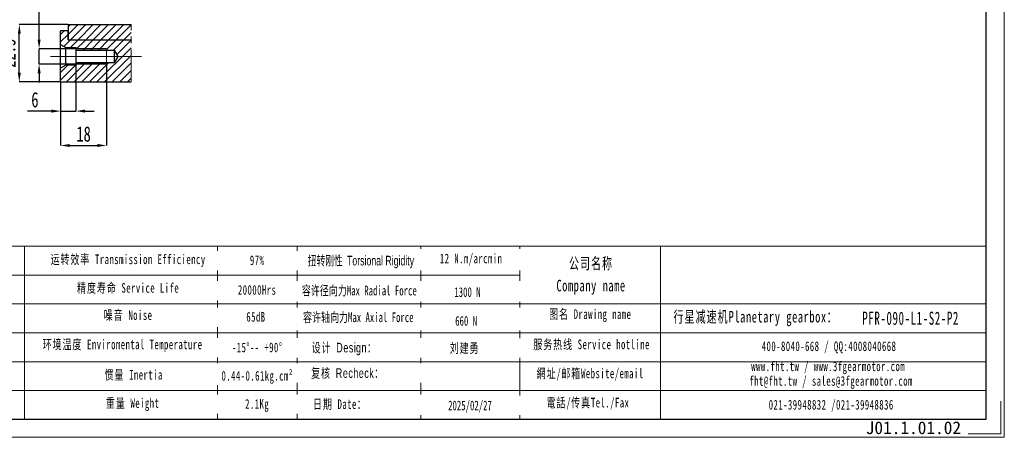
# Model space of a CAD drawing. Header units: millimetres. Extents: x 0 to 297, y 0 to 210.
# Tile 2 of 4: x 104 to 297, y 0 to 82. Entities that reach past the tile are written whole.
import ezdxf

# ---------------------------------------------------------------- set-up
doc = ezdxf.new("R2010")
doc.units = ezdxf.units.MM
for name, pattern in [('CENTER2', [28.575, 19.05, -3.175, 3.175, -3.175]), ('CENTERX2', [20.32, 12.7, -2.54, 2.54, -2.54]), ('PHANTOM', [12.7, 6.35, -1.27, 1.27, -1.27, 1.27, -1.27])]:
    doc.linetypes.add(name, pattern=pattern)
doc.layers.add('3中心线层', color=1, linetype='CENTER2')
doc.layers.add('6文字层', color=3, linetype='Continuous')
doc.layers.add('SLD-0', color=7, linetype='Continuous', lineweight=18)
doc.layers.add('图框_外框线', color=7, linetype='Continuous', lineweight=18)
doc.styles.add('SLDTEXTSTYLE1', font='TXT', dxfattribs={"width": 0.7})
doc.styles.add('标准', font='txt', dxfattribs={"width": 0.667})
doc.styles.add('样式 1', font='txt')
doc.dimstyles.new('SLDDIMSTYLE12', dxfattribs={"dimtxt": 3, "dimasz": 1.8, "dimexe": 0, "dimexo": 0.0625, "dimgap": 0.75, "dimtad": 1, "dimlfac": 2, "dimrnd": 1e-09, "dimzin": 12, "dimdsep": 46, "dimtxsty": 'SLDTEXTSTYLE1', "dimsah": 1, "dimcen": 0.09, "dimadec": 0, "dimazin": 3, "dimtfac": 1, "dimtmove": 0, "dimatfit": 0, "dimfxl": 1, "dimfrac": 2, "dimtolj": 1, "dimtzin": 12, "dimarcsym": 0})
doc.dimstyles.new('SLDDIMSTYLE13', dxfattribs={"dimtxt": 3, "dimasz": 1.8, "dimexe": 0, "dimexo": 0.0625, "dimgap": 0.75, "dimtad": 1, "dimlfac": 2, "dimrnd": 1e-09, "dimzin": 12, "dimdsep": 46, "dimtxsty": 'SLDTEXTSTYLE1', "dimsah": 1, "dimcen": 0.09, "dimadec": 0, "dimazin": 3, "dimtfac": 1, "dimtofl": 0, "dimtmove": 0, "dimatfit": 3, "dimfxl": 1, "dimfrac": 2, "dimtolj": 1, "dimtzin": 12, "dimarcsym": 0})

# ---------------------------------------------------------------- blocks, each defined once
blk = doc.blocks.new('SW_HATCH_0')
at = {"color": 0, "linetype": 'Continuous', "lineweight": 18}
for p, q in [((0, 0), (-0.67, -0.67)), ((1.25, 1.25), (0.83, 0.83)), ((2.75, 1.25), (0.83, -0.67)), ((4.24, 1.25), (1.24, -1.75)), ((5.74, 1.25), (2.74, -1.75)), ((7.24, 1.25), (4.24, -1.75)), ((8.73, 1.25), (5.73, -1.75)), ((10.23, 1.25), (7.23, -1.75)), ((11.73, 1.25), (8.73, -1.75)), ((13.16, 1.19), (10.22, -1.75)), ((0.83, -0.67), (-0.67, -2.17)), ((1.24, -1.75), (-0.04, -3.04)), ((2.74, -1.75), (1.24, -3.25)), ((4.24, -1.75), (2.33, -3.66)), ((5.73, -1.75), (3.73, -3.75)), ((7.23, -1.75), (5.23, -3.75)), ((8.73, -1.75), (6.73, -3.75)), ((10.22, -1.75), (8.22, -3.75)), ((11.72, -1.75), (9.72, -3.75)), ((13.16, -1.8), (10.35, -4.62)), ((13.16, -0.31), (11.72, -1.75)), ((13.16, -3.3), (6.46, -10)), ((13.16, -4.8), (7.96, -10)), ((0.73, -6.75), (-0.67, -8.15)), ((2.23, -6.75), (-0.67, -9.65)), ((4.23, -6.25), (0.48, -10)), ((5.72, -6.25), (1.97, -10)), ((2.73, -6.25), (2.33, -6.65)), ((7.22, -6.25), (3.47, -10)), ((8.72, -6.25), (4.97, -10)), ((13.16, -6.29), (9.46, -10)), ((13.16, -7.79), (10.95, -10)), ((13.16, -9.29), (12.45, -10))]:
    blk.add_line(p, q, dxfattribs=at)
blk = doc.blocks.new('*D99')
at = {"layer": '6文字层', "color": 0, "lineweight": -2}
for p, q in [((115.2, 73), (115.2, 64.06)), ((112.2, 69.75), (112.2, 64.06)), ((110.4, 64.06), (105.7, 64.06)), ((112.2, 64.06), (115.2, 64.06)), ((117, 64.06), (118.8, 64.06))]:
    blk.add_line(p, q, dxfattribs=at)
at = {"layer": '6文字层', "color": 0}
for points in [[(110.4, 63.76), (110.4, 64.36), (112.2, 64.06)], [(117, 64.36), (117, 63.76), (115.2, 64.06)]]:
    blk.add_solid(points, dxfattribs=at)
at = {"layer": 'Defpoints', "color": 0}
for p in [(115.2, 73.06), (112.2, 69.81), (115.2, 64.06)]:
    blk.add_point(p, dxfattribs=at)
at = {"layer": '6文字层', "color": 0, "insert": (107.15, 67.81), "char_height": 3, "attachment_point": 2, "style": 'SLDTEXTSTYLE1'}
blk.add_mtext('\\A1;6', dxfattribs=at)
blk = doc.blocks.new('*D100')
at = {"layer": '6文字层', "color": 0, "lineweight": -2}
for p, q in [((121.2, 73.25), (121.2, 57.31)), ((112.2, 69.75), (112.2, 57.31)), ((114, 57.31), (119.4, 57.31))]:
    blk.add_line(p, q, dxfattribs=at)
at = {"layer": '6文字层', "color": 0}
for points in [[(114, 57.61), (114, 57.01), (112.2, 57.31)], [(119.4, 57.01), (119.4, 57.61), (121.2, 57.31)]]:
    blk.add_solid(points, dxfattribs=at)
at = {"layer": 'Defpoints', "color": 0}
for p in [(121.2, 73.31), (112.2, 69.81), (121.2, 57.31)]:
    blk.add_point(p, dxfattribs=at)
at = {"layer": '6文字层', "color": 0, "insert": (116.7, 61.06), "char_height": 3, "attachment_point": 2, "style": 'SLDTEXTSTYLE1'}
blk.add_mtext('\\A1;18', dxfattribs=at)
blk = doc.blocks.new('*D101')
at = {"layer": '6文字层', "color": 0, "lineweight": -2}
for p, q in [((113.63, 81.06), (104.09, 81.06)), ((104.09, 71.61), (104.09, 79.26)), ((112.13, 69.81), (104.09, 69.81))]:
    blk.add_line(p, q, dxfattribs=at)
at = {"layer": '6文字层', "color": 0}
for points in [[(104.39, 79.26), (103.79, 79.26), (104.09, 81.06)], [(103.79, 71.61), (104.39, 71.61), (104.09, 69.81)]]:
    blk.add_solid(points, dxfattribs=at)
at = {"layer": 'Defpoints', "color": 0}
for p in [(104.09, 81.06), (113.7, 81.06), (112.2, 69.81)]:
    blk.add_point(p, dxfattribs=at)
at = {"layer": '6文字层', "color": 0, "insert": (100.34, 75.43), "char_height": 3, "attachment_point": 2, "rotation": 90, "style": 'SLDTEXTSTYLE1'}
blk.add_mtext('\\A1;22.5', dxfattribs=at)
blk = doc.blocks.new('*D102')
at = {"layer": '6文字层', "color": 0, "lineweight": -2}
for p, q in [((107.97, 78.11), (107.97, 90.62)), ((121.13, 76.31), (107.97, 76.31)), ((107.97, 73.31), (107.97, 76.31)), ((121.13, 73.31), (107.97, 73.31)), ((107.97, 71.51), (107.97, 69.71))]:
    blk.add_line(p, q, dxfattribs=at)
at = {"layer": '6文字层', "color": 0}
for points in [[(107.67, 78.11), (108.27, 78.11), (107.97, 76.31)], [(108.27, 71.51), (107.67, 71.51), (107.97, 73.31)]]:
    blk.add_solid(points, dxfattribs=at)
at = {"layer": 'Defpoints', "color": 0}
for p in [(107.97, 76.31), (121.2, 76.31), (121.2, 73.31)]:
    blk.add_point(p, dxfattribs=at)
at = {"layer": '6文字层', "color": 0, "insert": (104.22, 88.12), "char_height": 3, "attachment_point": 2, "rotation": 90, "style": 'SLDTEXTSTYLE1'}
blk.add_mtext('\\A1;M6', dxfattribs=at)

msp = doc.modelspace()

# ---------------------------------------------------------------- linework, layer by layer
at = {"color": 7, "linetype": 'Continuous', "lineweight": 25}
for p, q in [((113.696877, 79.808046), (112.196878, 79.808046)), ((112.196878, 77.135397), (112.196878, 79.808046)), ((113.696877, 81.058046), (113.696877, 78.058046)), ((113.696877, 81.058046), (126.031224, 81.058046)), ((113.696877, 78.058046), (113.696877, 79.808046)), ((113.696877, 78.058046), (126.031224, 78.058046)), ((112.196878, 77.135397), (113.196876, 76.558046)), ((112.196878, 72.480696), (112.196878, 77.135397)), ((113.196876, 76.558046), (115.196876, 76.558046)), ((113.196876, 73.058046), (113.196876, 76.558046)), ((115.196876, 76.558046), (115.196876, 76.058046)), ((115.196876, 76.058046), (122.696877, 76.058046)), ((115.196876, 76.058046), (115.196876, 73.558046)), ((122.696877, 76.058046), (123.447955, 74.808046)), ((122.696877, 76.058046), (122.696877, 73.558046)), ((115.196876, 73.558046), (115.196876, 73.058046)), ((122.696877, 73.558046), (115.196876, 73.558046)), ((123.447955, 74.808046), (122.696877, 73.558046)), ((113.196876, 73.058046), (112.196878, 72.480696)), ((112.196878, 69.808046), (112.196878, 72.480696)), ((115.196876, 73.058046), (113.196876, 73.058046)), ((112.196878, 69.808046), (126.031224, 69.808046))]:
    msp.add_line(p, q, dxfattribs=at)
at = {"color": 7, "linetype": 'PHANTOM', "lineweight": 18}
msp.add_line((126.031224, 69.808046), (126.031224, 81.058046), dxfattribs=at)
at = {"layer": '3中心线层', "linetype": 'CENTERX2', "lineweight": 18, "ltscale": 1.5}
msp.add_line((110.196877, 74.808046), (128.031222, 74.808046), dxfattribs=at)
at = {"layer": 'SLD-0'}
for p, q in [((115.196876, 76.308046), (121.196877, 76.308046)), ((121.196877, 73.308046), (121.196877, 76.308046)), ((115.196876, 73.308046), (121.196877, 73.308046)), ((105.074204, 37.525291), (105.074204, 3.543976)), ((142.950569, 37.525291), (142.950569, 3.54011))]:
    msp.add_line(p, q, dxfattribs=at)
at = {"layer": '图框_外框线'}
for p, q in [((26.268047, 37.525291), (293.829119, 37.525291)), ((202.28376, 37.525291), (202.28376, 3.54011)), ((229.910098, 37.525291), (229.910098, 3.54011)), ((51.908941, 31.85485), (202.28376, 31.85485)), ((26.268047, 26.184409), (293.829119, 26.184409)), ((51.908941, 20.513969), (293.829119, 20.513969)), ((51.908941, 9.173087), (293.829119, 9.173087))]:
    msp.add_line(p, q, dxfattribs=at)
at = {"layer": '图框_外框线', "color": 3}
msp.add_lwpolyline([(0, 0), (297.369229, 0), (297.369229, 210.282526), (0, 210.282526)], close=True, dxfattribs=at)
at = {"layer": '图框_外框线', "color": 3, "lineweight": 25}
msp.add_lwpolyline([(17.700549, 3.54011), (293.829119, 3.54011), (293.829119, 206.742416), (17.700549, 206.742416)], close=True, dxfattribs=at)
at = {"layer": '图框_外框线', "color": 3}
msp.add_lwpolyline([(296.661207, 7.08022), (296.661207, 0.708022), (290.289009, 0.708022)], dxfattribs=at)

# ---------------------------------------------------------------- block references
at = {"color": 7, "linetype": 'Continuous', "lineweight": 18}
msp.add_blockref('SW_HATCH_0', (112.867993, 79.808046), dxfattribs=at)

# ---------------------------------------------------------------- texts
at = {"layer": '6文字层', "insert": (270.175177, 3.134866), "char_height": 2.5, "width": 43.30442304, "attachment_point": 1, "style": '样式 1'}
msp.add_mtext('J01.1.01.02', dxfattribs=at)
at = {"layer": 'SLD-0', "color": 1, "attachment_point": 2, "line_spacing_factor": 1.15057, "style": '标准'}
for s, insert, char_height, width in [('\\T1.1;运转效率 Transmission Efficiency', (125.433222, 35.907993), 1.8901469, 32.12031182), ('\\T1.1;97%', (150.74959, 35.714973), 1.8901469, 24.17249203), ('\\T1.1;公司名称\\PCompany name', (216.272145, 35.28671), 2.26817628, 29.36580087), ('\\T1.1;精度寿命 Service Life', (125.433222, 30.290553), 1.8901469, 25.21216156), ('\\T1.1;20000Hrs', (150.74959, 29.889331), 1.8901469, 24.17249203), ('\\T1.1;噪音 Noise', (125.433222, 24.943837), 1.8901469, 16.67856211), ('\\T1.1;图名 Drawing name', (216.117104, 25.139144), 1.8901469, 24.17249203), ('\\T1.1;  行星减速机Planetary gearbox：', (247.431699, 24.818528), 2.26817628, 35.67306009), ('\\T1.1;65dB', (150.516825, 24.613259), 1.8901469, 12.47274578), ('\\pxt5;{\\fSimSun|b1|i0|c134|p2;\\W0.61111;\\T1.1;PFR-090-L1-S2-P2}', (278.985493, 24.682734), 2.592, 27.57133239), ('{\\T1.1;环境温度 Enviromental Temperature}', (124.349596, 19.191038), 1.8901469, 65.46485834), ('\\T1.1;服务热线 Service hotline', (216.38514, 19.195616), 1.8901469, 26.93047831), ('\\T1.1;-15%%D-- +90%%D', (150.74959, 18.602351), 1.8901469, 16.21420402), ('\\T1.1;400-8040-668 / QQ:4008040668', (262.977976, 18.834452), 1.8901469, 55.03240046), ('\\T1.1;網址/邮箱Website/email', (216.090826, 13.500899), 1.8901469, 28.03209312), ('\\T1.1;www.fht.tw / www.3fgearmotor.com ', (262.803695, 14.897531), 1.8901469, 55.09435172), ('\\T1.1;\\pxt12;fht@fht.tw / sales@3fgearmotor.com ', (263.379736, 12.019337), 1.8901469, 55.09435172), ('\\T1.1;重量 Weight', (126.313679, 7.685445), 1.8901469, 14.69741391), ('\\T1.1;電話/传真Tel./Fax', (215.667349, 7.761782), 1.8901469, 28.36923704), ('\\T1.1;2.1Kg', (150.74959, 7.502263), 1.8901469, 12.64669641), ('\\T1.1;021-39948832 /021-39948836 ', (263.3995, 7.348516), 1.8901469, 42.06870528)]:
    msp.add_mtext(s, dxfattribs=dict(at, insert=insert, char_height=char_height, width=width))

# ---------------------------------------------------------------- dimensions: what is measured, and where the dimension line sits
at = {"layer": '6文字层'}
dim = msp.add_linear_dim(base=(107.974277, 76.308046), p1=(121.196878, 73.308046), p2=(121.196878, 76.308046), angle=90, text='M<>', dimstyle='SLDDIMSTYLE12', dxfattribs=at)
dim.commit()
dim.dimension.update_dxf_attribs({"geometry": '*D102', "text_midpoint": (107.974277, 88.119537), "dimtype": 160})
dim = msp.add_linear_dim(base=(104.086356, 81.058046), p1=(112.196878, 69.808046), p2=(113.696877, 81.058046), angle=90, dimstyle='SLDDIMSTYLE13', dxfattribs=at)
dim.commit()
dim.dimension.update_dxf_attribs({"geometry": '*D101', "text_midpoint": (104.086356, 75.433046), "dimtype": 160})
for base, p2, dimstyle, picture, middle in [((115.196878, 64.058415), (115.196878, 73.058046), 'SLDDIMSTYLE12', '*D99', (107.146878, 64.058415)), ((121.196878, 57.312593), (121.196878, 73.308046), 'SLDDIMSTYLE13', '*D100', (116.696878, 57.312593))]:
    dim = msp.add_linear_dim(base=base, p1=(112.196878, 69.808046), p2=p2, dimstyle=dimstyle, dxfattribs=at)
    dim.commit()
    dim.dimension.update_dxf_attribs({"geometry": picture, "text_midpoint": middle, "dimtype": 160})

# ---------------------------------------------------------------- next in the draw order: texts
at = {"layer": 'SLD-0', "color": 1, "insert": (150.74959, 13.029566), "char_height": 1.8901469, "width": 65.46485834, "attachment_point": 2, "line_spacing_factor": 1.15057, "style": '标准', "bg_fill": 2}
msp.add_mtext('{\\T1.1;0.44-0.61kg.cm²}', dxfattribs=at)

# ---------------------------------------------------------------- next in the draw order: linework, layer by layer
at = {"layer": '图框_外框线'}
for p, q in [((158.611493, 37.525291), (158.611493, 3.728621)), ((182.90696, 37.525291), (182.90696, 3.54011)), ((51.908941, 14.843528), (293.829119, 14.843528))]:
    msp.add_line(p, q, dxfattribs=at)

# ---------------------------------------------------------------- next in the draw order: texts
at = {"layer": 'SLD-0', "color": 1, "insert": (126.516855, 13.235201), "char_height": 1.8901469, "width": 17.07606311, "attachment_point": 2, "line_spacing_factor": 1.15057, "style": '标准'}
msp.add_mtext('\\T1.1;惯量 Inertia', dxfattribs=at)

# ---------------------------------------------------------------- next in the draw order: texts
at = {"layer": 'SLD-0', "color": 1, "char_height": 1.8901469, "width": 65.46485834, "attachment_point": 2, "style": '标准', "bg_fill": 2}
for s, insert in [('{\\T1.1;12 N.m/arcmin}', (192.743581, 36.063864)), ('{\\f宋体|b0|i0|c134|p2;容许径向力Max Radial Force}', (170.803055, 29.763303)), ('{\\f宋体|b0|i0|c134|p2;容许轴向力Max Axial Force}', (170.605126, 24.516756)), ('{\\fSimSun|b0|i0|c134|p2;\\T1.1;设计 \\fArial|b0|i0|c0|p34;Design\\fSimSun|b0|i0|c134|p2;：}', (167.84881, 18.562701)), ('{\\fSimSun|b0|i0|c134|p2;\\T1.1;复核 \\fArial|b0|i0|c0|p34;Recheck\\fSimSun|b0|i0|c134|p2;：}', (168.508608, 13.555772)), ('{\\T1.1;日期 Date：}', (166.97707, 7.460946))]:
    msp.add_mtext(s, dxfattribs=dict(at, insert=insert))

# ---------------------------------------------------------------- next in the draw order: texts
for s, insert in [('{\\f宋体|b0|i0|c134|p2;\\W0.65;扭转刚性 \\fArial|b0|i0|c0|p34;Torsional Rigidity}', (171.116456, 35.647094)), ('{\\fSimSun|b1|i0|c134|p2;1300 N}', (192.026273, 29.461123)), ('{\\fSimSun|b1|i0|c134|p2;660 N}', (191.766284, 23.818316)), ('{\\fSimSun|b0|i0|c134|p2;\\T1.1;刘建勇 }', (191.462409, 18.466134)), ('2025/02/27', (192.520196, 7.207287))]:
    msp.add_mtext(s, dxfattribs=dict(at, insert=insert))

doc.saveas('drawing.dxf')
